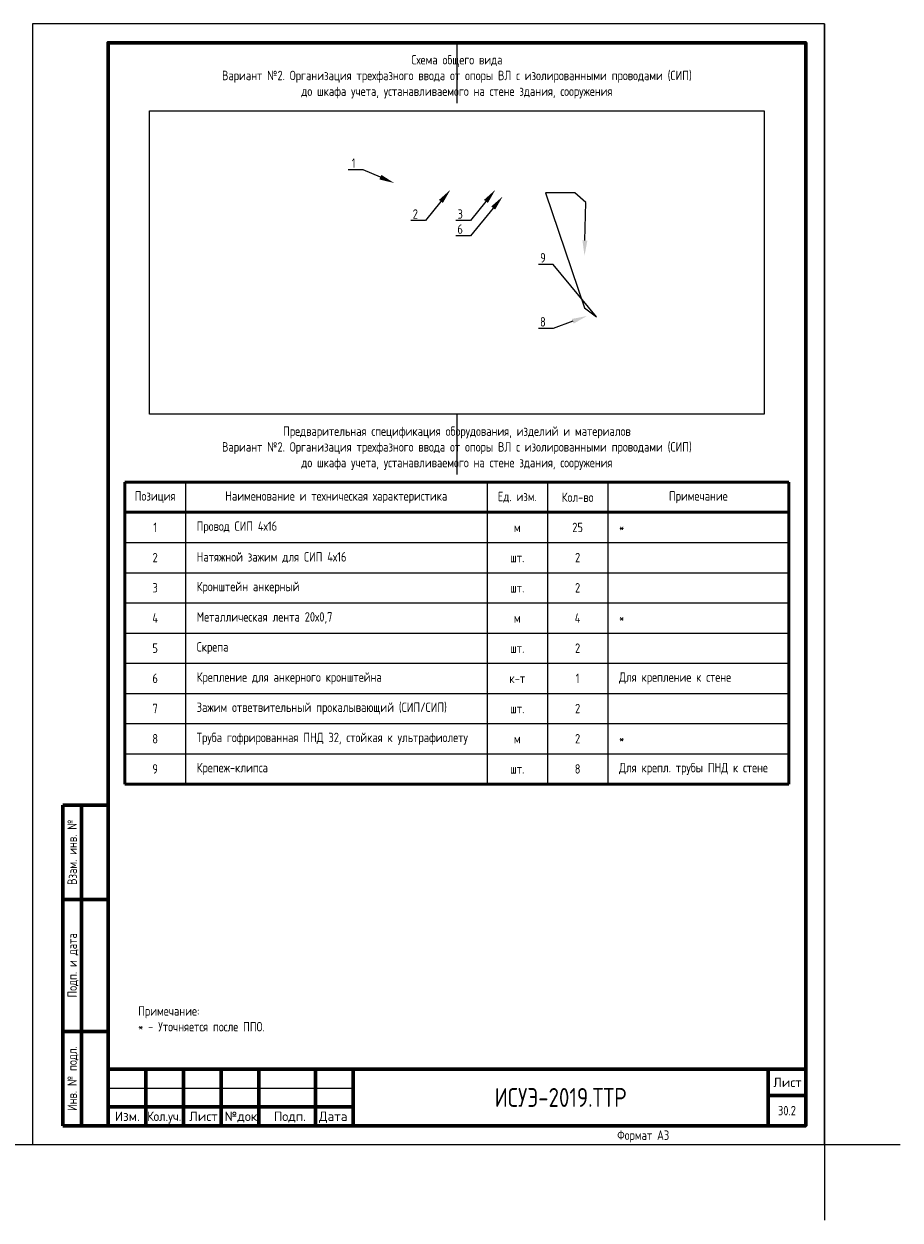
# Model space of a CAD drawing. Header units: millimetres. Extents: x -110 to 4101, y -10868 to 110.
# Tile 10 of 90: x 238 to 470, y -9520 to -9203. Entities that reach past the tile are written whole.
import ezdxf
from ezdxf import colors
from ezdxf.entities.mleader import LeaderData, LeaderLine
from ezdxf.enums import TextEntityAlignment as Align
from ezdxf.math import Vec2, Vec3

# ---------------------------------------------------------------- set-up
doc = ezdxf.new("R2010")
doc.units = ezdxf.units.MM
doc.layers.add('01.Вспомогательный_слой', color=1, linetype='Continuous', plot=False)
doc.layers.add('Формат', color=7, linetype='Continuous', lineweight=25)
doc.layers.add('Формат @ 1', color=7, linetype='Continuous', lineweight=25)
doc.styles.add('Формат', font='isocpeur.ttf')
doc.styles.add('ЭП', font='GOST.TTF')
picture_1 = doc.add_image_def('image18.jpg', size_in_pixel=(616, 304))

# ---------------------------------------------------------------- blocks, each defined once
blk = doc.blocks.new('*U77')
at = {"layer": 'Формат', "color": 7, "linetype": 'Continuous', "lineweight": 60}
for p, q in [((8, 85), (20, 85)), ((8, 85), (8, 0)), ((13, 85), (13, 0)), ((8, 60), (20, 60)), ((8, 25), (20, 25)), ((20, 15), (205, 15)), ((20, 15), (20, 0)), ((30, 15), (30, 0)), ((40, 15), (40, 0)), ((50, 15), (50, 0)), ((60, 15), (60, 0)), ((75, 15), (75, 0)), ((85, 15), (85, 0)), ((195, 15), (195, 0)), ((195, 8), (205, 8)), ((20, 5), (85, 5)), ((8, 0), (20, 0))]:
    blk.add_line(p, q, dxfattribs=at)
at = {"layer": 'Формат', "color": 7, "linetype": 'Continuous', "lineweight": 25}
blk.add_line((20, 10), (85, 10), dxfattribs=at)
blk.add_lwpolyline([(0, -5), (210, -5), (210, 292), (0, 292)], close=True, dxfattribs=at)
at = {"layer": 'Формат', "color": 7, "linetype": 'Continuous', "lineweight": 60}
blk.add_lwpolyline([(20, 0), (205, 0), (205, 287), (20, 287)], close=True, dxfattribs=at)
at = {"layer": 'Формат', "color": 7, "linetype": 'Continuous', "lineweight": 25, "style": 'ЭП'}
for s, p in [('Взам. инв. №', (10.5, 72.5)), ('Подп. и дата', (10.5, 42.5)), ('Инв. № подл.', (10.5, 12.5))]:
    blk.add_text(s, height=2.5, rotation=90, dxfattribs=at).set_placement(p, align=Align.MIDDLE_CENTER)
at = {"layer": 'Формат', "color": 7, "linetype": 'Continuous', "lineweight": 25, "style": 'Формат'}
for s, p in [('Лист', (196.38, 10.25)), ('Изм.', (21.81, 1.25)), ('Лист', (41.54, 1.25)), ('№док.', (50.89, 1.25)), ('Подп.', (63.99, 1.25)), ('Дата', (75.95, 1.25))]:
    blk.add_text(s, height=2.5, dxfattribs=at).set_placement(p)
at = {"layer": 'Формат', "color": 7, "linetype": 'Continuous', "lineweight": 25, "style": 'Формат', "width": 0.9}
blk.add_text('Кол.уч.', height=2.5, dxfattribs=at).set_placement((30.38, 1.25))
at = {"layer": 'Формат', "color": 7, "linetype": 'Continuous', "lineweight": 25, "style": 'ЭП', "flags": 8}
blk.add_attdef('N_ИНВ', text='', height=2.5, rotation=90, dxfattribs=at).set_placement((16.5, 12.5), align=Align.MIDDLE_CENTER)
for tag, height, p in [('ОБОЗНАЧЕНИЕ', 5, (140, 7.5)), ('Лист', 2.5, (200, 4))]:
    blk.add_attdef(tag, text='', height=height, dxfattribs=at).set_placement(p, align=Align.MIDDLE_CENTER)
for tag, p in [('изм.№', (21, 7.5)), ('изм.уч.', (31, 7.5)), ('изм.лист', (41, 7.5)), ('изм.№_док.', (50.5, 7.5)), ('изм_дата', (76, 7.5)), ('ФОРМ.ЛИСТА', (155, -2.5))]:
    blk.add_attdef(tag, text='', height=2.5, dxfattribs=at).set_placement(p, align=Align.MIDDLE_LEFT)
blk = doc.blocks.new('*T97')
at = {"color": 0, "linetype": 'ByBlock', "lineweight": 50, "ltscale": 0.2, "transparency": 16777216}
for p, q in [((0, 0), (176, 0)), ((0, 0), (0, -80)), ((176, 0), (176, -80)), ((0, -8), (176, -8)), ((0, -80), (176, -80))]:
    blk.add_line(p, q, dxfattribs=at)
at = {"color": 0, "linetype": 'ByBlock', "ltscale": 0.2, "transparency": 16777216}
for p, q in [((16, 0), (16, -80)), ((96, 0), (96, -80)), ((112, 0), (112, -80)), ((128, 0), (128, -80)), ((0, -16), (16, -16)), ((0, -24), (16, -24)), ((0, -32), (16, -32)), ((0, -40), (176, -40)), ((0, -48), (16, -48)), ((128, -72), (176, -72))]:
    blk.add_line(p, q, dxfattribs=at)
at = {"color": 0, "linetype": 'ByBlock', "lineweight": -2, "ltscale": 0.2, "transparency": 16777216}
for p, q in [((16, -16), (176, -16)), ((16, -24), (176, -24)), ((16, -32), (176, -32)), ((16, -48), (176, -48)), ((0, -56), (176, -56)), ((0, -64), (176, -64)), ((0, -72), (128, -72))]:
    blk.add_line(p, q, dxfattribs=at)
at = {"color": 0, "ltscale": 0.2, "transparency": 16777216, "char_height": 2.5, "style": 'ЭП'}
for s, insert, width, attachment_point in [('{\\fGOST type A|b1|i0|c204|p34;Позиция}', (8, -4), 10, 5), ('{\\fGOST type A|b1|i0|c204|p34;Наименование и техническая характеристика}', (56, -4), 74, 5), ('{\\fGOST type A|b1|i0|c204|p34;Ед. изм.}', (104, -4), 10, 5), ('{\\fGOST type A|b1|i0|c204|p34;Кол-во}', (120, -4), 10, 5), ('{\\fGOST type A|b1|i0|c204|p34;Примечание}', (152, -4), 42, 5), ('1', (8, -12), 10, 5), ('Провод СИП 4х16', (19, -12), 74, 4), ('м', (104, -12), 10, 5), ('25', (120, -12), 10, 5), ('*', (131, -12), 42, 4), ('2', (8, -20), 10, 5), ('Натяжной зажим для СИП 4х16', (19, -20), 74, 4), ('2', (120, -20), 10, 5), ('шт.', (104, -20), 10, 5), ('3', (8, -28), 10, 5), ('Кронштейн анкерный', (19, -28), 74, 4), ('шт.', (104, -28), 10, 5), ('2', (120, -28), 10, 5), ('4', (8, -36), 10, 5), ('Металлическая лента 20х0,7', (19, -36), 74, 4), ('4', (120, -36), 10, 5), ('*', (131, -36), 42, 4), ('м', (104, -36), 10, 5), ('5', (8, -44), 10, 5), ('Скрепа', (19, -44), 74, 4), ('шт.', (104, -44), 10, 5), ('2', (120, -44), 10, 5), ('6', (8, -52), 10, 5), ('Крепление для анкерного кронштейна', (19, -52), 74, 4), ('1', (120, -52), 10, 5), ('Для крепление к стене', (131, -52), 42, 4), ('к-т', (104, -52), 10, 5), ('Зажим ответвительный прокалывающий (СИП/СИП)', (19, -60), 74, 4), ('7', (8, -60), 10, 5), ('шт.', (104, -60), 10, 5), ('2', (120, -60), 10, 5), ('8', (8, -68), 10, 5), ('Труба гофрированная ПНД 32, стойкая к ультрафиолету', (19, -68), 74, 4), ('2', (120, -68), 10, 5), ('*', (131, -68), 42, 4), ('м', (104, -68), 10, 5), ('Для крепл. трубы ПНД к стене', (131, -76), 42, 4), ('9', (8, -76), 10, 5), ('Крепеж-клипса', (19, -76), 74, 4), ('шт.', (104, -76), 10, 5), ('8', (120, -76), 10, 5)]:
    blk.add_mtext(s, dxfattribs=dict(at, insert=insert, width=width, attachment_point=attachment_point))

msp = doc.modelspace()

# ---------------------------------------------------------------- linework, layer by layer
at = {"layer": '01.Вспомогательный_слой', "ltscale": 0.2}
for points in [[(450, -9203), (450, -9520)], [(352.5, -9208), (352.5, -9224)], [(352.5, -9306.433), (352.5, -9322.433)]]:
    msp.add_lwpolyline(points, dxfattribs=at)
at = {"layer": '01.Вспомогательный_слой'}
for points in [[(220, -9500), (240, -9500)], [(450, -9500), (470, -9500)]]:
    msp.add_lwpolyline(points, dxfattribs=at)

# ---------------------------------------------------------------- block references
msp.add_blockref('*T97', (264.5, -9324.433))
at = {"layer": 'Формат @ 1', "ltscale": 0.7}
msp.add_blockref('*U77', (240, -9495), dxfattribs=at).add_auto_attribs({'ОБОЗНАЧЕНИЕ': 'ИСУЭ-2019.ТТР', 'Лист': '30.2', 'ФОРМ.ЛИСТА': 'Формат А3'})

# ---------------------------------------------------------------- texts
at = {"char_height": 2.5, "style": 'ЭП'}
for s, insert, width, attachment_point in [('Схема общего вида\\PВариант №2. Организация трехфазного ввода от опоры ВЛ с изолированными проводами (СИП) ^Jдо шкафа учета, устанавливаемого на стене здания, сооружения', (352.5, -9217), 176, 5), ('Предварительная спецификация оборудования, изделий и материалов\\PВариант №2. Организация трехфазного ввода от опоры ВЛ с изолированными проводами (СИП) ^Jдо шкафа учета, устанавливаемого на стене здания, сооружения', (352.5, -9315.433), 176, 5), ('Примечание:\\P* - Уточняется после ППО.', (268, -9470), 169, 7)]:
    msp.add_mtext(s, dxfattribs=dict(at, insert=insert, width=width, attachment_point=attachment_point))

# ---------------------------------------------------------------- pictures from other files: only their frames are drawn
at = {"ltscale": 0.2}
image = msp.add_image(picture_1, insert=(271.008, -9306.433), size_in_units=(162.983, 80.433), dxfattribs=at)
image.dxf.flags = 7

# ---------------------------------------------------------------- leaders
at = {"color": 250}
ml = msp.add_multileader_mtext('Standard', dxfattribs=at)
ml.set_content('1', color=250, style='ЭП')
ml.set_leader_properties()
ml.build(insert=Vec2(0, 0))
ml.multileader.update_dxf_attribs({"text_left_attachment_type": 5, "text_right_attachment_type": 5, "dogleg_length": 0})
ctx = ml.context
ctx.base_point, ctx.char_height, ctx.plane_origin = Vec3(322.893, -9241.654), 2.5, Vec3(335.855, -9246.173)
ctx.left_attachment, ctx.right_attachment, ctx.text_align_type = 5, 5, 2
notes = []
notes.append((ctx, [(1, (1, 1, 0), (327.605, -9241.654), (-1, 0), 0, [(0, [(335.887, -9245.175)], 0, [])])]))
ctx.mtext.insert, ctx.mtext.alignment, ctx.mtext.flow_direction = Vec3(325.605, -9238.654), 3, 5
ml = msp.add_multileader_mtext('Standard', dxfattribs=at)
ml.set_content('2', color=250, style='ЭП')
ml.set_leader_properties()
ml.build(insert=Vec2(0, 0))
ml.multileader.update_dxf_attribs({"text_left_attachment_type": 5, "text_right_attachment_type": 5, "dogleg_length": 0})
ctx = ml.context
ctx.base_point, ctx.char_height, ctx.plane_origin = Vec3(338.901, -9255.126), 2.5, Vec3(352.413, -9259.645)
ctx.left_attachment, ctx.right_attachment, ctx.text_align_type = 5, 5, 2
notes.append((ctx, [(1, (1, 1, 0), (344.164, -9255.126), (-1, 0), 0, [(0, [(350.781, -9246.934)], 0, [])])]))
ctx.mtext.insert, ctx.mtext.alignment, ctx.mtext.flow_direction = Vec3(342.164, -9252.126), 3, 5
ml = msp.add_multileader_mtext('Standard', dxfattribs=at)
ml.set_content('3', color=250, style='ЭП')
ml.set_leader_properties()
ml.build(insert=Vec2(0, 0))
ml.multileader.update_dxf_attribs({"text_left_attachment_type": 5, "text_right_attachment_type": 5, "dogleg_length": 0})
ctx = ml.context
ctx.base_point, ctx.char_height, ctx.plane_origin = Vec3(351.022, -9255.126), 2.5, Vec3(364.343, -9259.645)
ctx.left_attachment, ctx.right_attachment, ctx.text_align_type = 5, 5, 2
notes.append((ctx, [(1, (1, 1, 0), (356.094, -9255.126), (-1, 0), 0, [(0, [(362.711, -9246.934)], 0, [])])]))
ctx.mtext.insert, ctx.mtext.alignment, ctx.mtext.flow_direction = Vec3(354.094, -9252.126), 3, 5
ml = msp.add_multileader_mtext('Standard', dxfattribs=at)
ml.set_content('6', color=250, style='ЭП')
ml.set_leader_properties()
ml.build(insert=Vec2(0, 0))
ml.multileader.update_dxf_attribs({"text_left_attachment_type": 5, "text_right_attachment_type": 5, "dogleg_length": 0})
ctx = ml.context
ctx.base_point, ctx.char_height, ctx.plane_origin = Vec3(350.844, -9259.126), 2.5, Vec3(364.343, -9263.645)
ctx.left_attachment, ctx.right_attachment, ctx.text_align_type = 5, 5, 2
notes.append((ctx, [(1, (1, 1, 0), (356.094, -9259.126), (-1, 0), 0, [(0, [(364.653, -9248.702)], 0, [])])]))
ctx.mtext.insert, ctx.mtext.alignment, ctx.mtext.flow_direction = Vec3(354.094, -9256.126), 3, 5
ml = msp.add_multileader_mtext('Standard', dxfattribs=at)
ml.set_content('9', color=250, style='ЭП')
ml.set_leader_properties()
ml.build(insert=Vec2(0, 0))
ml.multileader.update_dxf_attribs({"text_left_attachment_type": 5, "text_right_attachment_type": 5, "dogleg_length": 0})
ctx = ml.context
ctx.base_point, ctx.char_height, ctx.plane_origin = Vec3(372.809, -9266.735), 2.5, Vec3(386.308, -9269.254)
ctx.left_attachment, ctx.right_attachment, ctx.text_align_type = 5, 5, 2
notes.append((ctx, [(1, (1, 1, 0), (378.059, -9266.735), (-1, 0), 0, [(5, [(386.34, -9264.402), (386.667, -9250.366), (383.759, -9247.802), (376.02, -9247.759), (386.309, -9278.267), (389.524, -9280.66)], 0, [])])]))
ctx.mtext.insert, ctx.mtext.alignment, ctx.mtext.flow_direction = Vec3(376.059, -9263.735), 3, 5
ml = msp.add_multileader_mtext('Standard', dxfattribs=at)
ml.set_content('8', color=250, style='ЭП')
ml.set_leader_properties()
ml.build(insert=Vec2(0, 0))
ml.multileader.update_dxf_attribs({"text_left_attachment_type": 5, "text_right_attachment_type": 5, "dogleg_length": 0})
ctx = ml.context
ctx.base_point, ctx.char_height, ctx.plane_origin = Vec3(372.809, -9283.709), 2.5, Vec3(386.308, -9288.228)
ctx.left_attachment, ctx.right_attachment, ctx.text_align_type = 5, 5, 2
notes.append((ctx, [(1, (1, 1, 0), (378.059, -9283.709), (-1, 0), 0, [(0, [(386.972, -9280.411)], 0, [])])]))
ctx.mtext.insert, ctx.mtext.alignment, ctx.mtext.flow_direction = Vec3(376.059, -9280.709), 3, 5
for ctx, leaders in notes:
    for number, flags, end, landing, length, lines in leaders:
        leader = LeaderData()
        leader.index, (leader.has_last_leader_line, leader.has_dogleg_vector, leader.attachment_direction) = number, flags
        leader.last_leader_point, leader.dogleg_vector, leader.dogleg_length = Vec3(end), Vec3(landing), length
        for number, points, colour, breaks in lines:
            line = LeaderLine()
            line.index, line.vertices, line.color, line.breaks = number, Vec3.list(points), colors.encode_raw_color(colour), breaks
            leader.lines.append(line)
        ctx.leaders.append(leader)

doc.saveas('drawing.dxf')
